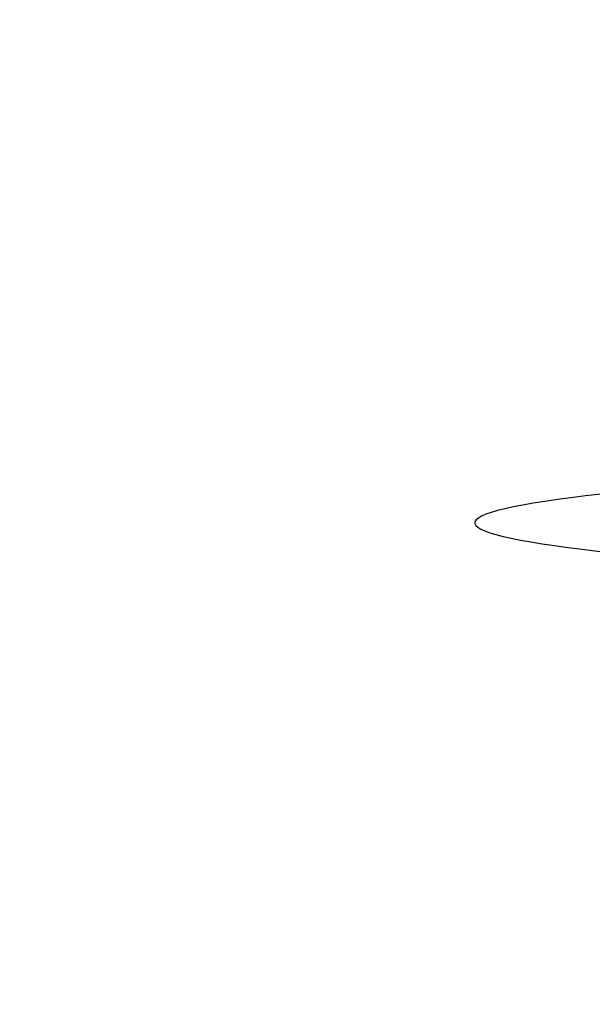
# Model space of a CAD drawing. Header units: millimetres. Extents: x -346 to 344, y -352 to 415.
# Tile 119 of 256: x -345.77 to -341.72, y 12.74 to 19.7. Entities that reach past the tile are written whole.
import ezdxf

# ---------------------------------------------------------------- set-up
doc = ezdxf.new("R2010")
doc.units = ezdxf.units.MM
doc.header["$MEASUREMENT"] = 0
doc.layers.add('IGES LEVEL 0', color=9, linetype='Continuous')

msp = doc.modelspace()

# ---------------------------------------------------------------- linework, layer by layer
at = {"layer": 'IGES LEVEL 0'}
msp.add_open_spline([(0, -341.6092, 257.9007), (-27.6292, -341.6092, 257.9007), (-55.1512, -338.2488, 257.8916), (-108.7755, -324.9836, 257.9639), (-134.6567, -315.1396, 258.0374), (-171.5862, -295.6772, 258.0201), (-183.5616, -288.3816, 257.9893), (-206.4725, -272.4146, 257.9806), (-217.2204, -263.924, 258.0114), (-232.9405, -249.8872, 258.0691), (-238.2015, -244.8787, 258.0875), (-247.9256, -235.0029, 258.0918), (-252.3965, -230.1893, 258.0805), (-266.0893, -214.5659, 258.0487), (-274.6997, -203.4179, 258.036), (-290.5038, -180.1203, 258.091), (-297.5713, -168.2031, 258.1444), (-310.2717, -143.4377, 258.1905), (-315.7971, -130.8241, 258.1908), (-325.3546, -104.8004, 258.1595), (-329.3024, -91.6302, 258.1328), (-335.6561, -64.5884, 258.1111), (-337.9944, -50.9619, 258.1116), (-345.7731, 20.1306, 258.1297), (-337.4517, 78.0196, 258.1121), (-315.3258, 131.1865, 258.1581)], degree=3, knots=[3, 3, 3, 3, 3.123114, 3.123114, 3.246158, 3.246158, 3.30912, 3.30912, 3.370595, 3.370595, 3.403029, 3.403029, 3.432352, 3.432352, 3.495598, 3.495598, 3.557798, 3.557798, 3.619614, 3.619614, 3.681329, 3.681329, 3.743392, 3.743392, 4, 4, 4, 4], dxfattribs=at)
msp.add_open_spline([(-341.1402, 16.4012, 258.1229), (-344.2127, 16.124, 175.0607), (-342.2715, 15.8469, 91.979), (-335.3239, 15.5697, 9.1633)], degree=3, dxfattribs=at)

doc.saveas('drawing.dxf')
